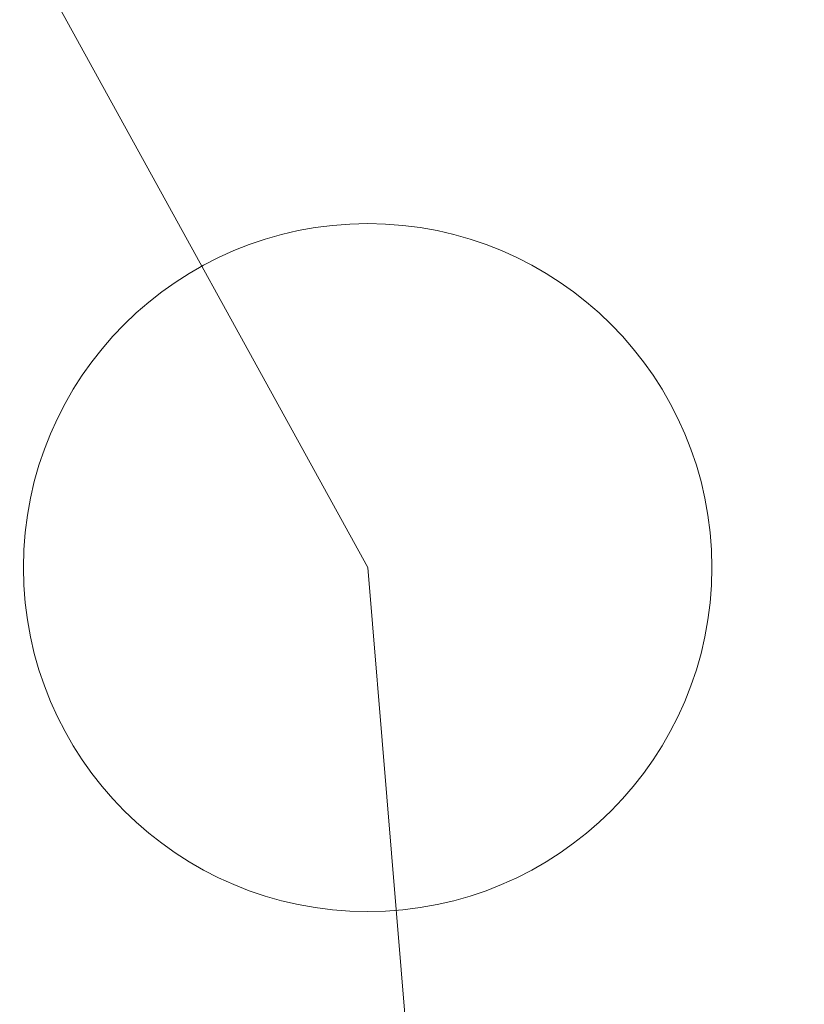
# Model space of a CAD drawing. Header units: metres. Extents: x 0 to 8443948, y 0 to 5887002.
# Tile 117 of 256: x 8442607.757 to 8442608.327, y 5885944.713 to 5885945.428. Entities that reach past the tile are written whole.
import ezdxf

# ---------------------------------------------------------------- set-up
doc = ezdxf.new("R2010")
doc.units = ezdxf.units.M
doc.header["$MEASUREMENT"] = 0
for name, pattern in [('1.5_1.0', [2.5, 1.5, -1]), ('1_12', [3, 1, -1, 0, -1]), ('219-500', [0])]:
    doc.linetypes.add(name, pattern=pattern)
doc.layers.get('0').update_dxf_attribs({"color": 250, "linetype": 'CONTINUOUS', "lineweight": 5})
doc.layers.add('!STR oś jezdni', color=6, linetype='1_12', lineweight=30)
doc.layers.add('202-punkt graniczny', color=253, linetype='CONTINUOUS')
doc.layers.add('219-działka ewidencyjna', color=253, linetype='CONTINUOUS')

# ---------------------------------------------------------------- blocks, each defined once
blk = doc.blocks.new('202')
at = {"color": 0, "linetype": 'Continuous', "lineweight": 0}
blk.add_circle((0, 0), 0.25, dxfattribs=at)

msp = doc.modelspace()

# ---------------------------------------------------------------- linework, layer by layer
at = {"layer": '!STR oś jezdni', "color": 162, "linetype": '1.5_1.0', "lineweight": 30, "ltscale": 0.5}
msp.add_lwpolyline([(8442595.15499, 5885957.37415), (8442602.42659, 5885944.21948), (8442605.90903, 5885946.1445, -0.415439), (8442607.31395, 5885945.71315), (8442607.31395, 5885945.71315, -0.531057), (8442607.31395, 5885945.71315), (8442609.36996, 5885941.99375, -0.414217), (8442606.23866, 5885931.12193), (8442580.66535, 5885916.9859, -0.419362), (8442576.56338, 5885918.20644), (8442563.4637, 5885942.91931, -0.135315), (8442563.11817, 5885944.476), (8442563.28164, 5885947.70562, 0.13869)], format="xyb", dxfattribs=at)
at = {"layer": '219-działka ewidencyjna', "color": 253, "linetype": '219-500', "lineweight": 18, "flags": 128}
for points in [[(8442608.01, 5885945.03), (8442583.86, 5885988.92)], [(8442609.54, 5885926.66), (8442608.01, 5885945.03)]]:
    msp.add_lwpolyline(points, dxfattribs=at)

# ---------------------------------------------------------------- block references
at = {"layer": '202-punkt graniczny', "color": 253, "linetype": 'Continuous', "lineweight": 18}
msp.add_blockref('202', (8442608.01, 5885945.03), dxfattribs=at)

doc.saveas('drawing.dxf')
